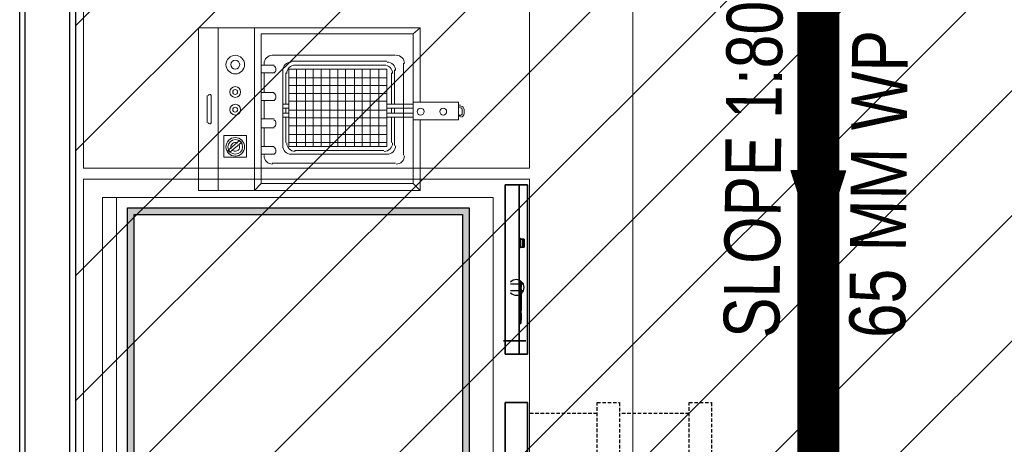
# Model space of a CAD drawing. Header units: millimetres. Extents: x 103872 to 294171, y 5570 to 32737.
# Tile 93 of 117: x 134458 to 136224, y 12124 to 12887. Entities that reach past the tile are written whole.
import ezdxf

# ---------------------------------------------------------------- set-up
doc = ezdxf.new("R2010")
doc.units = ezdxf.units.MM
doc.header["$LTSCALE"] = 2.5
for name, pattern in [('CONTINUA', [0]), ('DASHED', [19.05, 12.7, -6.35]), ('NASCOSTA', [0.381, 0.254, -0.127])]:
    doc.linetypes.add(name, pattern=pattern)
for name, color, linetype, lineweight in [('00-ABM-PHE-DRAINAGE TEXT', 7, 'Continuous', 18), ('00-ABM-WASTE PIPE', 3, 'Continuous', 0), ('CKD Dimensions', 7, 'Continuous', 0), ('CKD Equipments', 252, 'Continuous', 0), ('Dimension', 40, 'Continuous', 0), ('EQUIPMENT', 210, 'Continuous', 0), ('Flow Direction', 1, 'Continuous', 0), ('WALL', 132, 'Continuous', 25)]:
    doc.layers.add(name, color=color, linetype=linetype, lineweight=lineweight)
for name, color, linetype in [('IQ_200_2D', 1, 'Continuous'), ('IQ_200_3D', 1, 'Continuous'), ('IQ_204_2D', 7, 'CONTINUA'), ('IQ_204_3D', 7, 'Continuous'), ('IQ_BLUE_3D', 5, 'Continuous'), ('IQ_GREEN_3D', 3, 'Continuous'), ('IQ_RED_3D', 1, 'Continuous'), ('PDF2_Equipment', 253, 'Continuous')]:
    doc.layers.add(name, color=color, linetype=linetype)
doc.styles.add('arial 0.80', font='arial.ttf', dxfattribs={"width": 0.8})

# ---------------------------------------------------------------- blocks, each defined once
blk = doc.blocks.new('*U43')
at = {"color": 8}
for points in [[(0, 0), (6936.3, 0), (6936.3, -10), (0, -10)], [(0, -100), (6936.3, -100), (6936.3, -90), (0, -90)]]:
    blk.add_lwpolyline(points, close=True, dxfattribs=at)
blk = doc.blocks.new('ELECTROLUX-MC7-FRYER-VALVE')
at = {"layer": 'IQ_200_2D', "color": 8}
for p, q in [((-15, 13.2), (-15, 14.7)), ((-8, 14.7), (-8, -18.3)), ((8, -18.3), (8, 14.7)), ((15, 13.2), (15, 14.7))]:
    blk.add_line(p, q, dxfattribs=at)
for start, end in [(132.6927, 229.4584), (310.5416, 47.3073), (246.4218, 293.5782)]:
    blk.add_arc((0, 0), 20, start, end, dxfattribs=at)
for points, knots in [([(-8, -18.3), (-8, -18.3), (-8, -18.3), (-8.2, -18.3), (-8.2, -18.2), (-8.5, -18.1), (-8.6, -18), (-9, -17.9), (-9.2, -17.8), (-9.6, -17.5), (-9.9, -17.4), (-10.5, -17), (-10.8, -16.8), (-11.4, -16.4), (-11.8, -16.2), (-12.4, -15.7), (-12.7, -15.4), (-13, -15.2)], [0, 0, 0, 0, 0.925594, 0.925594, 1.851189, 1.851189, 2.776783, 2.776783, 3.702378, 3.702378, 4.853265, 4.853265, 6.004152, 6.004152, 7.155039, 7.155039, 8.305926, 8.305926, 8.305926, 8.305926]), ([(13, -15.2), (12.7, -15.4), (12.4, -15.7), (11.8, -16.2), (11.4, -16.4), (10.8, -16.8), (10.5, -17), (9.9, -17.4), (9.6, -17.5), (9.2, -17.8), (9, -17.9), (8.6, -18), (8.5, -18.1), (8.2, -18.2), (8.2, -18.3), (8, -18.3), (8, -18.3), (8, -18.3)], [-8.305926, -8.305926, -8.305926, -8.305926, -7.155039, -7.155039, -6.004152, -6.004152, -4.853265, -4.853265, -3.702378, -3.702378, -2.776783, -2.776783, -1.851189, -1.851189, -0.925594, -0.925594, 0, 0, 0, 0])]:
    blk.add_open_spline(points, degree=3, knots=knots, dxfattribs=at)
blk = doc.blocks.new('ZNS-MC-BASECONTRPAN')
at = {"layer": 'IQ_200_3D', "color": 8}
blk.add_3dface([(0, 0, -85), (0, 0, 0), (271.5, 0, 0), (271.5, 0, -85)], dxfattribs=at)
at = {"layer": 'IQ_BLUE_3D', "color": 8, "ltscale": 0.7}
blk.add_3dface([(36.5, -3.6, -29.6), (48.7, -3.6, -29.6), (48.7, -3.6, -40), (36.5, -3.6, -40)], dxfattribs=at)
at = {"layer": 'IQ_GREEN_3D', "color": 8, "ltscale": 0.7}
blk.add_3dface([(95.6, -3.6, -31), (102.6, -3.6, -31), (102.6, -3.6, -39), (95.6, -3.6, -39)], dxfattribs=at)
at = {"layer": 'IQ_RED_3D', "color": 8, "ltscale": 0.7}
blk.add_3dface([(53.4, -3.6, -30.1), (92.6, -3.6, -30.1), (92.6, -3.6, -40), (53.4, -3.6, -40)], dxfattribs=at)
at = {"layer": 'IQ_RED_3D', "color": 8}
for points, invisible_edges in [([(167.6, -6.1, -35), (167.6, -2.2, -35), (167.6, -2.2, -23.8), (167.6, -9.3, -23.8)], 1), ([(167.6, -2.2, -35), (182, -2.2, -35), (182, -2.2, -23.8), (167.6, -2.2, -23.8)], 1), ([(167.6, -6.1, -46.2), (167.6, -2.2, -46.2), (167.6, -2.2, -35), (167.6, -6.1, -35)], 4), ([(167.6, -2.2, -46.2), (182, -2.2, -46.2), (182, -2.2, -35), (167.6, -2.2, -35)], 4), ([(167.6, -6.1, -35), (167.6, -9.3, -23.8), (182, -9.3, -23.8), (182, -6.1, -35)], 8), ([(167.6, -6.1, -46.2), (167.6, -6.1, -35), (182, -6.1, -35), (182, -6.1, -46.2)], 2), ([(182, -6.1, -35), (182, -9.3, -23.8), (182, -2.2, -23.8), (182, -2.2, -35)], 8), ([(182, -6.1, -46.2), (182, -6.1, -35), (182, -2.2, -35), (182, -2.2, -46.2)], 2), ([(192.1, -6.1, -35), (206.5, -6.1, -35), (206.5, -2.2, -35), (192.1, -2.2, -35)], 15), ([(192.1, -6.1, -35), (192.1, -2.2, -35), (206.5, -2.2, -35), (206.5, -6.1, -35)], 15)]:
    blk.add_3dface(points, dxfattribs=dict(at, invisible_edges=invisible_edges))
for points in [[(167.6, -9.3, -23.8), (167.6, -2.2, -23.8), (182, -2.2, -23.8), (182, -9.3, -23.8)], [(167.6, -6.1, -46.2), (182, -6.1, -46.2), (182, -2.2, -46.2), (167.6, -2.2, -46.2)]]:
    blk.add_3dface(points, dxfattribs=at)
at = {"layer": 'IQ_204_3D', "color": 8, "ltscale": 0.7}
mesh = blk.add_polyface(dxfattribs=at)
corners = [(30.6, -3.3, -47.5), (105.6, -3.3, -47.5), (105.6, -0.3, -47.5), (30.6, -0.3, -47.5), (30.6, -3.3, -22.5), (105.6, -3.3, -22.5), (105.6, -0.3, -22.5), (30.6, -0.3, -22.5)]
mesh.append_faces([[corners[k] for k in face] for face in [(0, 3, 2, 1), (4, 5, 6, 7), (0, 1, 5, 4), (3, 7, 6, 2), (0, 4, 7, 3), (1, 2, 6, 5)]], dxfattribs={"color": 8})
at = {"layer": 'IQ_204_3D', "color": 8}
mesh = blk.add_polyface(dxfattribs=at)
corners = [(166.3, -2.2, -47.5), (166.3, -2.2, -22.5), (166.3, -0.3, -22.5), (166.3, -0.3, -47.5), (183.3, -2.2, -47.5), (183.3, -2.2, -22.5), (183.3, -0.3, -22.5), (183.3, -0.3, -47.5)]
mesh.append_faces([[corners[k] for k in face] for face in [(0, 3, 2, 1), (4, 5, 6, 7), (0, 1, 5, 4), (3, 7, 6, 2), (0, 4, 7, 3), (1, 2, 6, 5)]], dxfattribs={"color": 8})
blk = doc.blocks.new('ZNS-MC-BASEREFUNIT')
at = {"layer": 'IQ_200_3D', "color": 8}
for points in [[(0, 70, 155), (0, 70, 600), (304, 70, 600), (304, 70, 155)], [(0, 70, 600), (0, 30, 600), (304, 30, 600), (304, 70, 600)], [(0, 30, 155), (0, 70, 155), (304, 70, 155), (304, 30, 155)], [(304, 30, 500), (0, 30, 500), (0, 45, 500), (304, 45, 500)], [(0, 45, 500), (0, 45, 585), (304, 45, 585), (304, 45, 500)], [(0, 30, 585), (0, 45, 585), (304, 45, 585), (304, 30, 585)], [(0, 30, 500), (0, 30, 155), (304, 30, 155), (304, 30, 500)], [(304, 30, 600), (0, 30, 600), (0, 30, 585), (304, 30, 585)]]:
    blk.add_3dface(points, dxfattribs=at)
for points, invisible_edges in [([(0, 45, 585), (0, 70, 600), (0, 70, 155), (0, 45, 500)], 5), ([(0, 45, 500), (0, 30, 500), (0, 30, 155), (0, 70, 155)], 8), ([(0, 70, 600), (0, 45, 585), (0, 30, 585), (0, 30, 600)], 1), ([(304, 45, 585), (304, 70, 600), (304, 70, 155), (304, 45, 500)], 5), ([(304, 45, 500), (304, 30, 500), (304, 30, 155), (304, 70, 155)], 8), ([(304, 70, 600), (304, 45, 585), (304, 30, 585), (304, 30, 600)], 1)]:
    blk.add_3dface(points, dxfattribs=dict(at, invisible_edges=invisible_edges))
blk = doc.blocks.new('G$C75B2A21B')
at = {"layer": 'PDF2_Equipment', "lineweight": 0}
for points in [[(158.3, 79.2), (292, 79.2), (292, 476.7), (0, 476.7), (0, 79.2), (126.6, 79.2)], [(170.6, 460.9), (121.4, 460.9)], [(292, 441.5), (0, 441.5)], [(292, 376.4), (0, 376.4), (12.3, 364.1)], [(158.3, 91.5), (281.4, 91.5), (281.4, 364.1), (12.3, 364.1), (12.3, 91.5), (126.6, 91.5)], [(65.1, 358.8), (63.3, 358.8)], [(79.2, 364.1), (79.2, 341.2)], [(112.6, 358.8), (79.2, 358.8)], [(112.6, 364.1), (112.6, 341.2)], [(128.4, 364.1), (128.4, 341.2)], [(161.8, 358.8), (128.4, 358.8)], [(175.9, 364.1), (175.9, 341.2)], [(211.1, 358.8), (175.9, 358.8)], [(225.1, 364.1), (225.1, 341.2)], [(228.7, 358.8), (225.1, 358.8)], [(49.3, 344.8), (49.3, 123.1)], [(242.7, 123.1), (242.7, 344.8)], [(216.4, 325.4), (80.9, 325.4)], [(131.9, 320.1), (86.2, 320.1)], [(131.9, 325.4), (131.9, 314.9)], [(139, 325.4), (139, 314.9)], [(147.8, 320.1), (139, 320.1)], [(147.8, 325.4), (147.8, 314.9)], [(154.8, 325.4), (154.8, 314.9)], [(211.1, 320.1), (154.8, 320.1)], [(65.1, 311.3), (65.1, 139)], [(72.1, 304.3), (72.1, 144.2)], [(218.1, 300.8), (79.2, 300.8)], [(86.2, 314.9), (86.2, 139)], [(100.3, 314.9), (100.3, 139)], [(116.1, 314.9), (116.1, 139)], [(130.2, 314.9), (130.2, 139)], [(144.2, 314.9), (144.2, 139)], [(160.1, 314.9), (160.1, 139)], [(174.1, 314.9), (174.1, 139)], [(188.2, 314.9), (188.2, 139)], [(202.3, 314.9), (202.3, 139)], [(225.1, 144.2), (225.1, 304.3)], [(232.2, 139), (232.2, 311.3)], [(218.1, 285), (79.2, 285)], [(218.1, 270.9), (79.2, 270.9)], [(218.1, 256.8), (79.2, 256.8)], [(218.1, 241), (79.2, 241)], [(218.1, 226.9), (79.2, 226.9)], [(218.1, 212.8), (79.2, 212.8)], [(218.1, 197), (79.2, 197)], [(218.1, 182.9), (79.2, 182.9)], [(218.1, 168.9), (79.2, 168.9)], [(218.1, 153), (79.2, 153)], [(80.9, 124.9), (131.9, 124.9)], [(86.2, 130.2), (131.9, 130.2)], [(139, 139), (139, 91.5), (131.9, 91.5), (131.9, 139)], [(139, 130.2), (147.8, 130.2)], [(139, 124.9), (147.8, 124.9)], [(154.8, 139), (154.8, 91.5), (147.8, 91.5), (147.8, 139)], [(154.8, 130.2), (211.1, 130.2)], [(154.8, 124.9), (216.4, 124.9)], [(63.3, 109.1), (228.7, 109.1)], [(12.3, 91.5), (0, 79.2)], [(281.4, 91.5), (292, 79.2)], [(133.7, 10.6), (133.7, 7)], [(135.4, 10.6), (135.4, 7)], [(146, 3.5), (139, 3.5)], [(146, 0), (139, 0)], [(149.5, 10.6), (149.5, 7)], [(153, 10.6), (153, 7)]]:
    blk.add_lwpolyline(points, dxfattribs=at)
for points in [[(170.3, 459, -0.816435), (170.6, 453.8), (121.4, 453.8, -0.816435), (121.7, 459)], [(65.1, 364.1), (65.1, 341.2, 0.537102), (77.8, 341.3)], [(161.8, 364.1), (161.8, 341.2, 0.537102), (174.6, 341.3)], [(211.1, 364.1), (211.1, 341.2, 0.537102), (223.8, 341.3)]]:
    blk.add_lwpolyline(points, format="xyb", dxfattribs=at)
for points in [[(98.5, 430.9), (59.8, 430.9), (59.8, 390.5), (98.5, 390.5)], [(68.6, 420.4), (72.1, 423.9), (89.7, 402.8), (86.2, 399.3)], [(79.2, 139), (218.1, 139), (218.1, 314.9), (79.2, 314.9)], [(158.3, 91.5), (126.6, 91.5), (126.6, 10.6), (158.3, 10.6)]]:
    blk.add_lwpolyline(points, close=True, dxfattribs=at)
for centre, radius in [((78.3, 410.7), 16.7), ((78.3, 410.7), 13.2), ((226, 410.7), 16.7), ((145.1, 410.7), 9.67), ((145.1, 410.7), 4.4), ((176.8, 410.7), 9.67), ((176.8, 410.7), 4.4), ((226, 410.7), 7.92), ((141.6, 78.3), 6.16), ((141.6, 37.8), 6.16)]:
    blk.add_circle(centre, radius, dxfattribs=at)
for centre, radius, start, end in [((78.3, 410.7), 7.92, 144.9647, 297.4878), ((78.3, 410.7), 7.92, 327.5299, 114.9226), ((62.4, 343.9), 15, 90, 180), ((227.8, 343.9), 15, 0, 90), ((120.5, 345.6), 7.92, 213.5193, 326.4807), ((80, 310.5), 15, 90, 180), ((85.3, 303.4), 15, 90, 180), ((210.2, 303.4), 15, 0, 90), ((215.5, 310.5), 15, 0, 90), ((85.3, 143.4), 15, 180, 270), ((210.2, 143.4), 15, 270, 360), ((80, 138.1), 15, 180, 270), ((215.5, 138.1), 15, 270, 360), ((62.4, 122.2), 15, 180, 270), ((227.8, 122.2), 15, 270, 360), ((138.1, 6.2), 6.16, 179.9999, 270.0001), ((138.1, 6.2), 2.64, 179.9999, 270.0001), ((145.1, 6.2), 6.16, 269.9999, 0.0001), ((145.1, 6.2), 2.64, 269.9999, 0.0001)]:
    blk.add_arc(centre, radius, start, end, dxfattribs=at)
blk = doc.blocks.new('ARCH')
at = {"layer": 'CKD Equipments'}
h = blk.add_hatch(color=8, dxfattribs=at)
h.dxf.hatch_style = 1
h.paths.add_polyline_path([(115814.1, 12548.8), (116426.8, 12548.8), (116426.8, 12088), (115814.1, 12088)])
h.paths.add_polyline_path([(115826.1, 12536.8), (116414.8, 12536.8), (116414.8, 12100), (115826.1, 12100)], flags=16)
at = {"layer": 'CKD Equipments', "color": 8}
for points in [[(115735.4, 13195.2), (115735.4, 12620.2), (116535.4, 12620.2), (116535.4, 13195.2), (115735.4, 13195.2)], [(115735.4, 12600.2), (115735.4, 10800.2), (116535.4, 10800.2), (116535.4, 12600.2), (115735.4, 12600.2)], [(115769.2, 12567.3), (115769.2, 12067.3), (116470.3, 12067.3), (116470.3, 12567.3), (115769.2, 12567.3), (115794.2, 12567.3), (115794.2, 12067.3)]]:
    blk.add_lwpolyline(points, dxfattribs=at)
at = {"layer": 'EQUIPMENT', "color": 8, "linetype": 'DASHED', "lineweight": 18, "ltscale": 800}
blk.add_lwpolyline([(115720.8, 13210.6), (115720.8, 10791.8), (116720.8, 10791.8), (116720.8, 13210.6)], close=True, dxfattribs=at)
at = {"layer": 'IQ_200_3D', "color": 8}
for points in [[(115814.1, 12548.8), (116426.8, 12548.8), (116426.8, 12088), (115814.1, 12088)], [(115826.1, 12536.8), (116414.8, 12536.8), (116414.8, 12100), (115826.1, 12100)]]:
    blk.add_lwpolyline(points, close=True, dxfattribs=at)
for points in [[(116488.5, 12309.9, 650), (116528.5, 12309.9, 650), (116528.5, 12309.9, 430), (116488.5, 12309.9, 430)], [(116488.5, 12309.9, 425), (116528.5, 12309.9, 425), (116528.5, 12309.9, 205), (116488.5, 12309.9, 205)], [(116491.5, 11763.4, 430), (116491.5, 11763.4, 650), (116491.5, 12199.4, 650), (116491.5, 12199.4, 430)], [(116491.5, 11763.4, 650), (116531.5, 11763.4, 650), (116531.5, 12199.4, 650), (116491.5, 12199.4, 650)], [(116531.5, 11763.4, 430), (116491.5, 11763.4, 430), (116491.5, 12199.4, 430), (116531.5, 12199.4, 430)], [(116491.5, 12199.4, 650), (116531.5, 12199.4, 650), (116531.5, 12199.4, 430), (116491.5, 12199.4, 430)], [(116491.5, 11763.4, 205), (116491.5, 11763.4, 425), (116491.5, 12199.4, 425), (116491.5, 12199.4, 205)], [(116491.5, 11763.4, 425), (116531.5, 11763.4, 425), (116531.5, 12199.4, 425), (116491.5, 12199.4, 425)], [(116531.5, 11763.4, 205), (116491.5, 11763.4, 205), (116491.5, 12199.4, 205), (116531.5, 12199.4, 205)], [(116491.5, 12199.4, 425), (116531.5, 12199.4, 425), (116531.5, 12199.4, 205), (116491.5, 12199.4, 205)]]:
    blk.add_3dface(points, dxfattribs=at)
at = {"layer": 'IQ_200_3D', "color": 8, "invisible_edges": 5}
for points in [[(116531.5, 11883.9, 565), (116531.5, 11763.4, 430), (116531.5, 12199.4, 430), (116531.5, 12078.9, 565)], [(116531.5, 11763.4, 650), (116531.5, 11883.9, 635), (116531.5, 12078.9, 635), (116531.5, 12199.4, 650)], [(116531.5, 12199.4, 650), (116531.5, 12078.9, 635), (116531.5, 12078.9, 565), (116531.5, 12199.4, 430)], [(116531.5, 11883.9, 340), (116531.5, 11763.4, 205), (116531.5, 12199.4, 205), (116531.5, 12078.9, 340)], [(116531.5, 11763.4, 425), (116531.5, 11883.9, 410), (116531.5, 12078.9, 410), (116531.5, 12199.4, 425)], [(116531.5, 12199.4, 425), (116531.5, 12078.9, 410), (116531.5, 12078.9, 340), (116531.5, 12199.4, 205)]]:
    blk.add_3dface(points, dxfattribs=at)
at = {"layer": 'IQ_204_2D', "color": 8, "linetype": 'NASCOSTA', "ltscale": 10}
for p, q in [((116656.5, 12179.4), (116531.5, 12179.4)), ((116821.5, 12179.4), (116696.5, 12179.4))]:
    blk.add_line(p, q, dxfattribs=at)
for points in [[(116656.5, 11765.4), (116656.5, 12199.4), (116696.5, 12199.4), (116696.5, 11765.4), (116656.5, 11765.4)], [(116821.5, 11765.4), (116821.5, 12199.4), (116861.5, 12199.4), (116861.5, 11765.4), (116821.5, 11765.4)]]:
    blk.add_lwpolyline(points, dxfattribs=at)
at = {"color": 8, "rotation": 90.00000000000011}
for name, p in [('ZNS-MC-BASEREFUNIT', (116561.5, 12286.4, 50)), ('ZNS-MC-BASECONTRPAN', (116516.5, 12310.9, 635))]:
    blk.add_blockref(name, p, dxfattribs=at)
at = {"color": 8, "xscale": 0.7, "yscale": 0.7, "zscale": 0.7, "rotation": 90}
blk.add_blockref('ELECTROLUX-MC7-FRYER-VALVE', (116511.4, 12406, -511), dxfattribs=at)
at = {"layer": 'CKD Dimensions', "color": 8, "ltscale": 0.25, "rotation": 90}
blk.add_blockref('G$C75B2A21B', (116418.2, 12580), dxfattribs=at)
at = {"layer": 'WALL', "color": 8, "xscale": -1, "rotation": 89.99999999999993}
blk.add_blockref('*U43', (115620.8, 13310.6), dxfattribs=at)
blk = doc.blocks.new('arrow direction')
at = {"linetype": 'Continuous'}
h = blk.add_hatch(dxfattribs=at)
h.set_pattern_fill('ANSI31', color=256, scale=1.5)
h.set_pattern_definition([(45, (14896.56726, 162392.98008), (-0.13258252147, 0.13258252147), [])])
h.paths.add_polyline_path([(-46.3, -29.7), (46.3, 0), (24.2, 7.1), (-46.3, 29.7)])
blk.add_lwpolyline([(-46.3, -29.7), (46.3, 0), (46.3, 0), (-46.3, 29.7)], close=True, dxfattribs=at)

msp = doc.modelspace()

# ---------------------------------------------------------------- block references
at = {"layer": 'Dimension'}
msp.add_blockref('ARCH', (18837.3, 0), dxfattribs=at)

# ---------------------------------------------------------------- next in the draw order: hatches: boundary and pattern name
h = msp.add_hatch(dxfattribs=at)
h.set_pattern_fill('ANSI31', color=5, scale=50)
h.paths.add_polyline_path([(137058.2, 13210.6), (134558.2, 13210.6), (134558.2, 8500.6), (137058.2, 8500.6)])

# ---------------------------------------------------------------- next in the draw order: linework, layer by layer
at = {"layer": '00-ABM-WASTE PIPE', "const_width": 75, "elevation": -37300.9}
msp.add_lwpolyline([(135890.5, 13139), (135890.5, 12092.3)], dxfattribs=at)
at = {"layer": 'Dimension', "color": 5}
msp.add_lwpolyline([(137058.2, 13210.6), (134558.2, 13210.6), (134558.2, 8500.6), (137058.2, 8500.6)], close=True, dxfattribs=at)

# ---------------------------------------------------------------- next in the draw order: block references
at = {"layer": 'Flow Direction', "xscale": -1.657176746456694, "yscale": 1.657176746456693, "zscale": 1.657176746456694, "rotation": 89.8352998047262}
msp.add_blockref('arrow direction', (135890.3, 12538.9, -37300.9), dxfattribs=at)

# ---------------------------------------------------------------- next in the draw order: texts
at = {"layer": '00-ABM-PHE-DRAINAGE TEXT', "style": 'arial 0.80', "width": 0.8}
for s, p in [('SLOPE 1:80', (135820.5, 12314.8)), ('65 MM WP', (136045.9, 12314.8))]:
    msp.add_text(s, height=100, rotation=89.4421, dxfattribs=at).set_placement(p)

doc.saveas('drawing.dxf')
